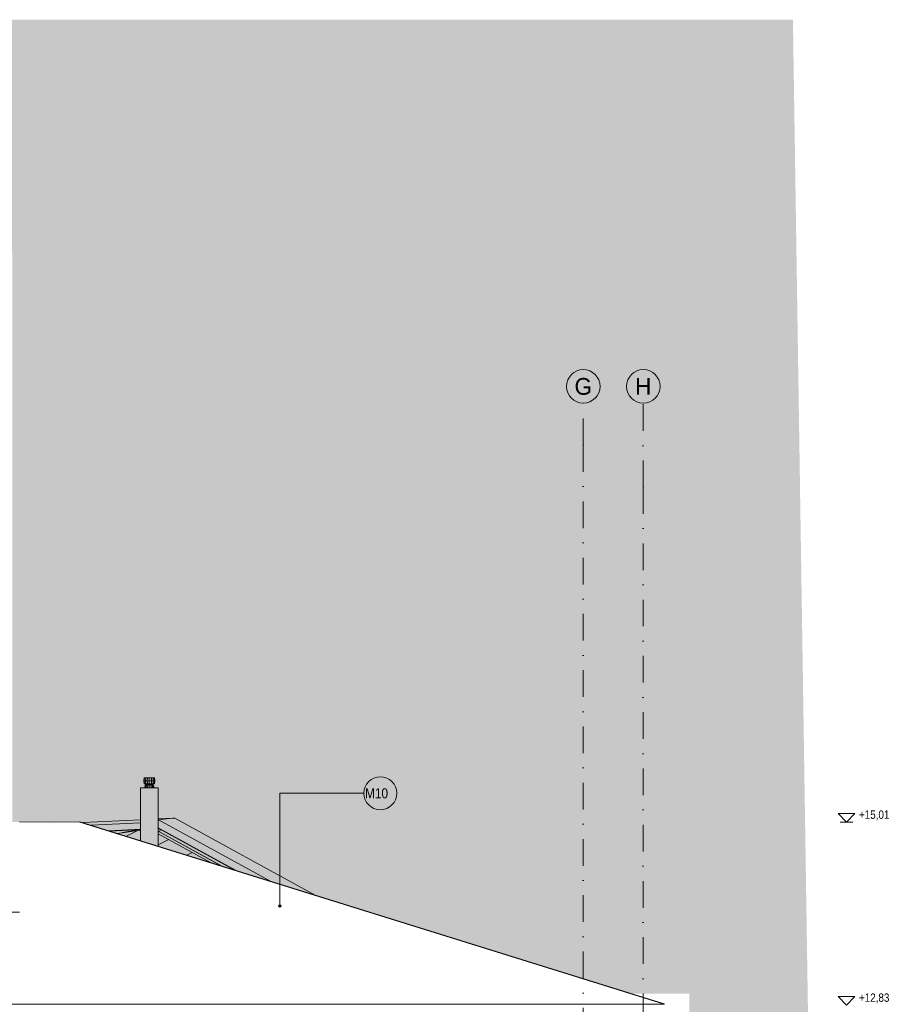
# Model space of a CAD drawing. Header units: millimetres. Extents: x -65 to 137875, y -1905 to 36930.
# Tile 150 of 151: x 75524 to 85932, y 25200 to 36930. Entities that reach past the tile are written whole.
import ezdxf
from ezdxf.enums import TextEntityAlignment as Align

# ---------------------------------------------------------------- set-up
doc = ezdxf.new("R2010")
doc.units = ezdxf.units.MM
doc.header["$MEASUREMENT"] = 0
doc.linetypes.add('Punkt katkend', pattern=[670.277762, 317.5, -176.388889, 0, -176.388874])
for name, color, linetype in [('00 2D joon.AR', 7, 'Continuous'), ('00 Silt sein.AR', 7, 'Continuous'), ('00 Telje mõõdud.AR', 7, 'Continuous'), ('00 Teljed.AR', 7, 'Continuous'), ('1236 Katuslaed.AR', 7, 'Continuous'), ('1236 Katuslaed.VANA', 7, 'Continuous'), ('1239 KVJVK varustus katusel.AR', 7, 'Continuous'), ('1248 Vihmaveerennid.AR', 7, 'Continuous'), ('1263 Katusekate - plekk.AR', 7, 'Continuous')]:
    doc.layers.add(name, color=color, linetype=linetype)
doc.styles.add('GENERATED_STYLE_4', font='txt', dxfattribs={"width": 0.84})
doc.styles.add('GENERATED_STYLE_6', font='txt')

# ---------------------------------------------------------------- blocks, each defined once
blk = doc.blocks.new('Section Element_570_2', base_point=(-56954, 12361))
at = {"layer": '1236 Katuslaed.VANA', "color": 7, "linetype": 'Continuous', "lineweight": 13}
for p, q in [((76241, 27371), (75927, 27372)), ((83201, 25203), (76241, 27371)), ((75524, 26296), (65010, 26273)), ((65010, 25202), (83203, 25202)), ((65010, 25197), (65010, 25202)), ((83203, 25202), (83201, 25203)), ((83201, 25197), (83203, 25202)), ((65010, 24905), (65010, 24908)), ((83102, 24905), (83103, 24908))]:
    blk.add_line(p, q, dxfattribs=at)
blk = doc.blocks.new('Section Element_571_2', base_point=(-56954, 12361))
at = {"layer": '1236 Katuslaed.VANA', "color": 7, "linetype": 'Continuous', "lineweight": 13}
blk.add_line((75524, 27373), (76241, 27371), dxfattribs=at)
blk = doc.blocks.new('Section Element_753_2', base_point=(-56954, 12361))
at = {"layer": '1248 Vihmaveerennid.AR', "color": 7, "linetype": 'Continuous', "lineweight": 13}
for p, q in [((76279, 27364), (76964, 27399)), ((76378, 27333), (76964, 27363)), ((77174, 27409), (77358, 27419)), ((77358, 27419), (77347, 27416)), ((77355, 27417), (77358, 27418)), ((77360, 27418), (77358, 27419)), ((77358, 27418), (77358, 27417)), ((76587, 27267), (76964, 27287)), ((76587, 27268), (76964, 27287)), ((77195, 27286), (77196, 27287)), ((77196, 27288), (77196, 27287)), ((77196, 27287), (77196, 27284)), ((77196, 27284), (77198, 27283)), ((77197, 27286), (77197, 27287)), ((77197, 27285), (77197, 27286)), ((77197, 27286), (77200, 27286)), ((77198, 27284), (77197, 27285)), ((77197, 27283), (77198, 27283)), ((77199, 27285), (77198, 27284)), ((77198, 27283), (77200, 27284)), ((77200, 27286), (77199, 27285)), ((77200, 27284), (77201, 27285))]:
    blk.add_line(p, q, dxfattribs=at)
blk = doc.blocks.new('Section Element_775_2', base_point=(-56954, 12361))
at = {"layer": '1263 Katusekate - plekk.AR', "linetype": 'Continuous', "lineweight": 0, "true_color": 0x000000}
h = blk.add_hatch(dxfattribs=at)
h.set_pattern_fill('Valtsplekk_1_0002', color=178, style=0, pattern_type=2)
h.set_pattern_definition([(11.36887, (27691.69, 24697.27), (491.70052, 0.00018), [])])
h.paths.add_polyline_path([(76603, 27263), (76639, 27251), (76964, 27279), (76964, 27281)])
h = blk.add_hatch(dxfattribs=at)
h.set_pattern_fill('Valtsplekk_1_0002', color=178, style=0, pattern_type=2)
h.set_pattern_definition([(11.36893, (27691.69, 24697.27), (-491.70054, 2e-10), [])])
h.paths.add_polyline_path([(76639, 27251), (76688, 27236), (76964, 27276), (76964, 27279)])
at = {"layer": '1263 Katusekate - plekk.AR', "color": 7, "linetype": 'Continuous', "lineweight": 13}
blk.add_line((76964, 27281), (76603, 27263), dxfattribs=at)
blk = doc.blocks.new('Section Element_777_2', base_point=(-56954, 12361))
at = {"layer": '1263 Katusekate - plekk.AR', "linetype": 'Continuous', "lineweight": 0, "true_color": 0x000000}
h = blk.add_hatch(dxfattribs=at)
h.set_pattern_fill('Valtsplekk_1_0002', color=178, style=0, pattern_type=2)
h.set_pattern_definition([(27.1273, (62990.6, 23686.57), (-578.6718, 3e-08), [])])
h.paths.add_polyline_path([(76688, 27236), (76964, 27150), (76964, 27276)])
h = blk.add_hatch(dxfattribs=at)
h.set_pattern_fill('Valtsplekk_1_0002', color=178, style=0, pattern_type=2)
h.set_pattern_definition([(27.1273, (62990.6, 23686.57), (-578.6718, 3e-08), [])])
h.paths.add_polyline_path([(77174, 27085), (77641, 26939), (77796, 26891), (77174, 27232)])
h = blk.add_hatch(dxfattribs=at)
h.set_pattern_fill('Valtsplekk_1_0002', color=178, style=0, pattern_type=2)
h.set_pattern_definition([(27.1273, (62990.6, 23686.57), (-578.6718, 3e-08), [])])
h.paths.add_polyline_path([(77775, 26897), (77796, 26891), (77174, 27232), (77174, 27226)])
h = blk.add_hatch(dxfattribs=at)
h.set_pattern_fill('Valtsplekk_1_0002', color=178, style=0, pattern_type=2)
h.set_pattern_definition([(27.1273, (62990.6, 23686.57), (-578.6718, 5e-09), [])])
h.paths.add_polyline_path([(82700, 24401), (82694, 24404), (82694, 24401)])
h = blk.add_hatch(dxfattribs=at)
h.set_pattern_fill('Valtsplekk_1_0002', color=178, style=0, pattern_type=2)
h.set_pattern_definition([(27.1273, (62990.6, 23686.57), (-578.6718, 6e-09), [])])
h.paths.add_polyline_path([(82698, 24401), (82700, 24401), (82694, 24404), (82694, 24404)])
at = {"layer": '1263 Katusekate - plekk.AR', "color": 7, "linetype": 'Continuous', "lineweight": 13}
for p, q in [((76964, 27276), (76688, 27236)), ((77796, 26891), (77174, 27232)), ((82700, 24401), (82694, 24404))]:
    blk.add_line(p, q, dxfattribs=at)
blk = doc.blocks.new('Section Element_789_2', base_point=(-56954, 12361))
at = {"layer": '1248 Vihmaveerennid.AR', "color": 7, "linetype": 'Continuous', "lineweight": 13}
for p, q in [((77174, 27379), (77179, 27398)), ((77179, 27398), (77347, 27416)), ((78504, 26670), (77179, 27398)), ((77347, 27416), (77360, 27418)), ((77360, 27418), (77372, 27419)), ((79035, 26505), (77372, 27419)), ((78097, 26797), (77174, 27304)), ((78079, 26802), (77174, 27300)), ((77924, 26851), (77174, 27263)), ((77922, 26852), (77174, 27262)), ((77191, 27254), (77199, 27270)), ((77199, 27270), (77202, 27285))]:
    blk.add_line(p, q, dxfattribs=at)
blk = doc.blocks.new('Section Element_1975_2', base_point=(-56954, 12361))
at = {"layer": '1236 Katuslaed.AR', "color": 7, "linetype": 'Continuous', "lineweight": 13}
for p, q in [((77195, 27289), (77195, 27286)), ((77195, 27284), (77195, 27286)), ((77197, 27283), (77195, 27284))]:
    blk.add_line(p, q, dxfattribs=at)
blk = doc.blocks.new('Section Element_1979_2', base_point=(-56954, 12361))
at = {"layer": '1239 KVJVK varustus katusel.AR', "color": 7, "linetype": 'Continuous', "lineweight": 13}
for p, q in [((77008, 27898), (77004, 27862)), ((77009, 27862), (77004, 27862)), ((77004, 27862), (77008, 27826)), ((77012, 27898), (77008, 27898)), ((77008, 27826), (77012, 27826)), ((77012, 27898), (77009, 27862)), ((77023, 27862), (77009, 27862)), ((77009, 27862), (77012, 27826)), ((77026, 27898), (77012, 27898)), ((77012, 27826), (77026, 27826)), ((77025, 27814), (77012, 27778)), ((77029, 27814), (77016, 27778)), ((77026, 27898), (77023, 27862)), ((77044, 27862), (77023, 27862)), ((77023, 27862), (77026, 27826)), ((77025, 27826), (77025, 27814)), ((77029, 27814), (77025, 27814)), ((77046, 27898), (77026, 27898)), ((77026, 27826), (77046, 27826)), ((77038, 27814), (77028, 27778)), ((77029, 27826), (77029, 27814)), ((77038, 27814), (77029, 27814)), ((77038, 27826), (77038, 27814)), ((77052, 27814), (77038, 27814)), ((77046, 27898), (77044, 27862)), ((77069, 27862), (77044, 27862)), ((77044, 27862), (77046, 27826)), ((77069, 27898), (77046, 27898)), ((77046, 27826), (77069, 27826)), ((77052, 27814), (77047, 27778)), ((77052, 27826), (77052, 27814)), ((77069, 27814), (77052, 27814)), ((77093, 27898), (77069, 27898)), ((77069, 27898), (77069, 27862)), ((77069, 27826), (77069, 27862)), ((77094, 27862), (77069, 27862)), ((77069, 27814), (77069, 27826)), ((77069, 27826), (77093, 27826)), ((77069, 27778), (77069, 27814)), ((77086, 27814), (77069, 27814)), ((77086, 27814), (77086, 27826)), ((77091, 27778), (77086, 27814)), ((77100, 27814), (77086, 27814)), ((77113, 27898), (77093, 27898)), ((77094, 27862), (77093, 27898)), ((77093, 27826), (77094, 27862)), ((77093, 27826), (77113, 27826)), ((77115, 27862), (77094, 27862)), ((77100, 27814), (77100, 27826)), ((77110, 27778), (77100, 27814)), ((77110, 27814), (77100, 27814)), ((77110, 27814), (77110, 27826)), ((77123, 27778), (77110, 27814)), ((77113, 27814), (77110, 27814)), ((77126, 27898), (77113, 27898)), ((77115, 27862), (77113, 27898)), ((77113, 27826), (77115, 27862)), ((77113, 27814), (77113, 27826)), ((77113, 27826), (77126, 27826)), ((77127, 27778), (77113, 27814)), ((77129, 27862), (77115, 27862)), ((77131, 27898), (77126, 27898)), ((77129, 27862), (77126, 27898)), ((77126, 27826), (77129, 27862)), ((77126, 27826), (77131, 27826)), ((77134, 27862), (77129, 27862)), ((77134, 27862), (77131, 27898)), ((77131, 27826), (77134, 27862))]:
    blk.add_line(p, q, dxfattribs=at)
blk = doc.blocks.new('Section Element_1980_2', base_point=(-56954, 12361))
at = {"layer": '1239 KVJVK varustus katusel.AR', "color": 7, "linetype": 'Continuous', "lineweight": 13}
for p, q in [((76964, 27150), (76964, 27778)), ((76972, 27778), (76964, 27778)), ((76995, 27778), (76972, 27778)), ((77029, 27778), (76995, 27778)), ((77069, 27778), (77029, 27778)), ((77110, 27778), (77069, 27778)), ((77144, 27778), (77110, 27778)), ((77166, 27778), (77144, 27778)), ((77174, 27778), (77166, 27778)), ((77174, 27778), (77174, 27085))]:
    blk.add_line(p, q, dxfattribs=at)
blk = doc.blocks.new('Section Element_2149_2', base_point=(-56954, 12361))
at = {"layer": '1236 Katuslaed.VANA', "color": 7, "linetype": 'Continuous', "lineweight": 13}
for p, q in [((76241, 27375), (83203, 25206)), ((76241, 27375), (76241, 27371)), ((83201, 25203), (83203, 25206))]:
    blk.add_line(p, q, dxfattribs=at)
blk = doc.blocks.new('Dimension_3_2', base_point=(85373, 11838))
at = {"layer": '00 Telje mõõdud.AR', "color": 5, "linetype": 'Continuous', "lineweight": 13}
for p, q in [((85373, 27371), (85273, 27471)), ((85273, 27471), (85473, 27471)), ((85473, 27471), (85373, 27371)), ((85373, 27371), (85298, 27371)), ((85373, 27371), (85448, 27371)), ((85373, 25191), (85273, 25291)), ((85273, 25291), (85473, 25291)), ((85473, 25291), (85373, 25191))]:
    blk.add_line(p, q, dxfattribs=at)
at = {"layer": '00 Telje mõõdud.AR', "color": 5, "lineweight": 13, "char_height": 100, "attachment_point": 7, "style": 'GENERATED_STYLE_4'}
for s, insert in [('\\A1;{\\pql;\\fArial|b0|i0|c0|p34;+15,01}', (85523, 27391)), ('\\A1;{\\pql;\\fArial|b0|i0|c0|p34;+12,83}', (85523, 25211))]:
    blk.add_mtext(s, dxfattribs=dict(at, insert=insert))
blk = doc.blocks.new('Label_25_2', base_point=(78624, 26371))
at = {"layer": '00 Silt sein.AR', "linetype": 'Continuous', "lineweight": 0, "true_color": 0x000000}
blk.add_hatch(color=178, dxfattribs=at).paths.add_polyline_path([(78609, 26371), (78611, 26365), (78614, 26360), (78619, 26357), (78624, 26356), (78630, 26357), (78635, 26360), (78638, 26365), (78639, 26371), (78638, 26377), (78635, 26382), (78630, 26385), (78624, 26386), (78619, 26385), (78614, 26382), (78611, 26377)])
at = {"layer": '00 Silt sein.AR', "color": 7, "linetype": 'Continuous', "lineweight": 13}
for p, q in [((78624, 26386), (78624, 27714)), ((78624, 27714), (79624, 27714))]:
    blk.add_line(p, q, dxfattribs=at)
at = {"layer": '00 Silt sein.AR', "color": 7, "linetype": 'Continuous', "lineweight": 13, "flags": 128}
blk.add_lwpolyline([(80017, 27714, 1), (79624, 27714, 1)], format="xyb", close=True, dxfattribs=at)
at = {"layer": '00 Silt sein.AR', "color": 7, "linetype": 'Continuous', "lineweight": 13}
blk.add_circle((78624, 26371), 15, dxfattribs=at)
at = {"layer": '00 Silt sein.AR', "color": 7, "lineweight": 13, "insert": (79821, 27774), "char_height": 120, "attachment_point": 2, "style": 'GENERATED_STYLE_4'}
blk.add_mtext('\\A1;{\\pqc;\\pt0,20000;\\fArial|b0|i0|c0|p34;M10 \\fArial|b0|i0|c0|p34;\\A1{\\H.66x;\\S^  ;}\\fArial|b0|i0|c0|p34;\\fArial|b0|i0|c0|p34;\\A1{\\H.66x;\\S^  ;}\\fArial|b0|i0|c0|p34;\\fArial|b0|i0|c0|p34;\\fArial|b0|i0|c0|p34;\\fArial|b0|i0|c0|p34;\\fArial|b0|i0|c0|p34;\\fArial|b0|i0|c0|p34;\\fArial|b0|i0|c0|p34;\\fArial|b0|i0|c0|p34;\\fArial|b0|i0|c0|p34;\\fArial|b0|i0|c0|p34;\\fArial|b0|i0|c0|p34;\\fArial|b0|i0|c0|p34;\\fArial|b0|i0|c0|p34;\\fArial|b0|i0|c0|p34;\\fArial|b0|i0|c0|p34;\\fArial|b0|i0|c0|p34;\\fArial|b0|i0|c0|p34;\\fArial|b0|i0|c0|p34;\\fArial|b0|i0|c0|p34;\\fArial|b0|i0|c0|p34;\\fArial|b0|i0|c0|p34;\\fArial|b0|i0|c0|p34;\\fArial|b0|i0|c0|p34;\\fArial|b0|i0|c0|p34;\\fArial|b0|i0|c0|p34;\\fArial|b0|i0|c0|p34;\\fArial|b0|i0|c0|p34;\\fArial|b0|i0|c0|p34;\\fArial|b0|i0|c0|p34;\\fArial|b0|i0|c0|p34;\\fArial|b0|i0|c0|p34;\\fArial|b0|i0|c0|p34;\\fArial|b0|i0|c0|p34;\\fArial|b0|i0|c0|p34;\\fArial|b0|i0|c0|p34;\\fArial|b0|i0|c0|p34;\\fArial|b0|i0|c0|p34;\\fArial|b0|i0|c0|p34;\\fArial|b0|i0|c0|p34;\\fArial|b0|i0|c0|p34;\\fArial|b0|i0|c0|p34;\\fArial|b0|i0|c0|p34;\\fArial|b0|i0|c0|p34;\\fArial|b0|i0|c0|p34;}', dxfattribs=at)
blk = doc.blocks.new('Standard grid marker[1]_2', base_point=(82238, 32361))
at = {"layer": '00 Teljed.AR', "color": 252, "linetype": 'Punkt katkend', "lineweight": 13, "true_color": 0x8c8d8c}
for q in [(82238, 32361), (82238, 7361)]:
    blk.add_line((82238, 31861), q, dxfattribs=at)
at = {"layer": '00 Teljed.AR', "color": 252, "linetype": 'Continuous', "lineweight": 13, "true_color": 0x8c8d8c}
blk.add_circle((82238, 32561), 200, dxfattribs=at)
at = {"layer": '00 Teljed.AR', "color": 252, "linetype": 'Punkt katkend', "lineweight": 13, "true_color": 0x8c8d8c}
blk.add_point((82238, 31861), dxfattribs=at)
blk.add_point((82238, 31861), dxfattribs=at)
at = {"layer": '00 Teljed.AR', "color": 252, "lineweight": 13, "true_color": 0x8c8d8c, "style": 'GENERATED_STYLE_6'}
for tag, p in [('AC_MarkerText_1_0', (82238, 32661)), ('AC_MarkerText_1_1', (82238, 6761))]:
    blk.add_attdef(tag, text='', height=200, rotation=360, dxfattribs=at).set_placement(p, align=Align.TOP_CENTER)
blk = doc.blocks.new('Standard grid marker[8]_2', base_point=(82954, 32361))
at = {"layer": '00 Teljed.AR', "color": 252, "linetype": 'Punkt katkend', "lineweight": 13, "true_color": 0x8c8d8c}
for q in [(82954, 32361), (82954, 7861)]:
    blk.add_line((82954, 31361), q, dxfattribs=at)
at = {"layer": '00 Teljed.AR', "color": 252, "linetype": 'Continuous', "lineweight": 13, "true_color": 0x8c8d8c}
blk.add_circle((82954, 32561), 200, dxfattribs=at)
at = {"layer": '00 Teljed.AR', "color": 252, "linetype": 'Punkt katkend', "lineweight": 13, "true_color": 0x8c8d8c}
blk.add_point((82954, 31361), dxfattribs=at)
blk.add_point((82954, 31361), dxfattribs=at)
at = {"layer": '00 Teljed.AR', "color": 252, "lineweight": 13, "true_color": 0x8c8d8c, "style": 'GENERATED_STYLE_6'}
for tag, p in [('AC_MarkerText_1_0', (82954, 32661)), ('AC_MarkerText_1_1', (82954, 6761))]:
    blk.add_attdef(tag, text='', height=200, rotation=360, dxfattribs=at).set_placement(p, align=Align.TOP_CENTER)

msp = doc.modelspace()

# ---------------------------------------------------------------- hatches: boundary and pattern name
at = {"layer": '00 2D joon.AR', "linetype": 'Continuous', "lineweight": 0, "true_color": 0xb1b1b1}
msp.add_hatch(color=253, dxfattribs=at).paths.add_polyline_path([(15546.9, 36930.1), (49668.9, 36930.1), (50476.9, 36930.1), (84736.4, 36930.1), (84901.5, 26037.7), (84922.3, 24666), (84901.5, 24672.5), (84901.5, 12452.1), (84358.5, 12452.1), (84358.5, 11357.1), (83274.2, 11357.1), (83273.3, 11423.1), (83145.4, 11423.5), (83137, 11429.1), (83132.7, 11432.8), (83129.2, 11437), (83126.4, 11441.8), (83124.5, 11447.1), (83123.5, 11452.5), (83123.6, 11455.3), (83123.6, 12991.5), (83119.9, 13014.2), (83112.8, 13034.5), (83101, 13055.9), (83086.4, 13073.7), (83068.9, 13088.6), (83049.1, 13100.3), (83027.6, 13108.4), (83009.8, 13111.7), (83001.2, 13114.8), (82993.5, 13119.3), (82986.8, 13124.9), (82980.8, 13132), (82976.3, 13140), (82973.2, 13148.2), (82971.7, 13157.1), (82971.7, 24173), (83503.5, 24173), (83503.5, 25325.2), (82807.1, 25325.2), (76241, 27371.5), (75436.6, 27372.9), (75436.6, 34152.6), (50471.3, 34152.6), (50455, 26156.4), (50400.3, 26145.9), (50400.6, 26048.9), (50379.9, 26027.6), (50379.4, 26024.1), (50381.1, 26021.2), (50384.2, 26020), (50436.2, 26020), (50436.2, 25992.7), (50497.5, 25992.7), (50497.5, 25886.6), (50689.3, 25886.9), (50688.8, 25812.6), (50805.5, 25812.6), (50805.5, 25781.2), (50886.1, 25781.2), (50885.1, 25506.3), (50805.4, 25506.3), (50805.7, 25378.1), (50714.6, 25377.3), (50714.6, 24821.9), (50735.6, 24811.6), (50769.5, 24807.2), (50802.4, 24803.6), (50802.4, 22846.3), (50712.6, 22846.3), (50713.6, 22079.8), (50787.8, 22079.8), (50787.4, 19213.4), (50712.6, 19213.4), (50712.2, 18437.5), (50795.9, 18437.5), (50795.9, 15549), (50712.6, 15549), (50713, 14770.6), (50793.6, 14770.6), (50793.6, 13694.2), (50712.6, 13693.5), (50711.8, 13231.4), (50646.8, 13231.8), (50647, 12981.4), (49384.2, 12981.4), (49384.2, 22991.4), (49244, 22991.4), (49244, 12981.4), (46285.1, 12981.4), (46285.1, 22991.4), (46145.1, 22991.4), (46145.1, 12981.4), (43186.2, 12981.4), (43186.2, 22991.4), (43046.2, 22991.4), (43046.2, 12981.4), (40087.7, 12981.4), (40087.7, 20303.3), (40568.1, 20430.4), (40568.1, 20740.8), (40087.7, 21452.9), (40087.7, 22991.4), (39947.3, 22991.4), (39947.3, 21660.9), (39000.3, 23064.7), (39031.3, 23071.4), (39176.7, 23011.9), (39230.5, 22932.1), (39233.7, 22929.4), (39237.8, 22930.1), (39240, 22933.8), (39248.7, 23018.9), (38189.9, 24588.5), (37974.6, 24677.9), (37955.9, 24673.8), (37896.2, 24702.1), (28316.9, 24827.5), (26583.7, 22551.7), (26496.4, 22543.1), (26496.7, 22442.6), (26498.3, 22443.6), (25542, 21234.2), (25454.7, 21225.5), (25455, 21125), (25456.3, 21125.7), (23979.5, 19257.8), (23892.1, 19249.1), (23892.4, 19148.7), (23893.9, 19149.5), (21675.7, 16344.9), (21675.7, 15966.8), (23803.3, 15966.4), (23803.3, 12341.4), (23562.2, 12341.4), (22507.1, 11821.4), (15546.9, 11820.8)])

# ---------------------------------------------------------------- block references
at = {"layer": '00 Silt sein.AR', "color": 7, "linetype": 'Continuous', "lineweight": 13}
msp.add_blockref('Label_25_2', (78624.4, 26371), dxfattribs=at)
at = {"layer": '00 Telje mõõdud.AR', "color": 5, "linetype": 'Continuous', "lineweight": 13}
msp.add_blockref('Dimension_3_2', (85373.5, 11838.3), dxfattribs=at)
at = {"layer": '00 Teljed.AR', "color": 7, "linetype": 'Continuous', "lineweight": 13}
ref = msp.add_blockref('Standard grid marker[1]_2', (82238.5, 32361.4), dxfattribs=at)
ref.add_attrib('AC_MarkerText_1', 'G', dxfattribs={"color": 252, "lineweight": 13, "true_color": 0x8c8d8c, "height": 200, "rotation": 360, "style": 'GENERATED_STYLE_6'}).set_placement((82238.5, 32661.4), align=Align.TOP_CENTER)
ref = msp.add_blockref('Standard grid marker[8]_2', (82953.8, 32361.4), dxfattribs=at)
ref.add_attrib('AC_MarkerText_1', 'H', dxfattribs={"color": 252, "lineweight": 13, "true_color": 0x8c8d8c, "height": 200, "rotation": 360, "style": 'GENERATED_STYLE_6'}).set_placement((82953.8, 32661.4), align=Align.TOP_CENTER)
at = {"layer": '1236 Katuslaed.AR', "lineweight": 0}
msp.add_blockref('Section Element_1975_2', (-56954.2, 12361.4), dxfattribs=at)
at = {"layer": '1236 Katuslaed.VANA', "lineweight": 0}
for name in ['Section Element_570_2', 'Section Element_571_2', 'Section Element_2149_2']:
    msp.add_blockref(name, (-56954.2, 12361.4), dxfattribs=at)
at = {"layer": '1239 KVJVK varustus katusel.AR', "lineweight": 0}
for name in ['Section Element_1979_2', 'Section Element_1980_2']:
    msp.add_blockref(name, (-56954.2, 12361.4), dxfattribs=at)
at = {"layer": '1248 Vihmaveerennid.AR', "lineweight": 0}
for name in ['Section Element_753_2', 'Section Element_789_2']:
    msp.add_blockref(name, (-56954.2, 12361.4), dxfattribs=at)
at = {"layer": '1263 Katusekate - plekk.AR', "lineweight": 0}
for name in ['Section Element_775_2', 'Section Element_777_2']:
    msp.add_blockref(name, (-56954.2, 12361.4), dxfattribs=at)

doc.saveas('drawing.dxf')
